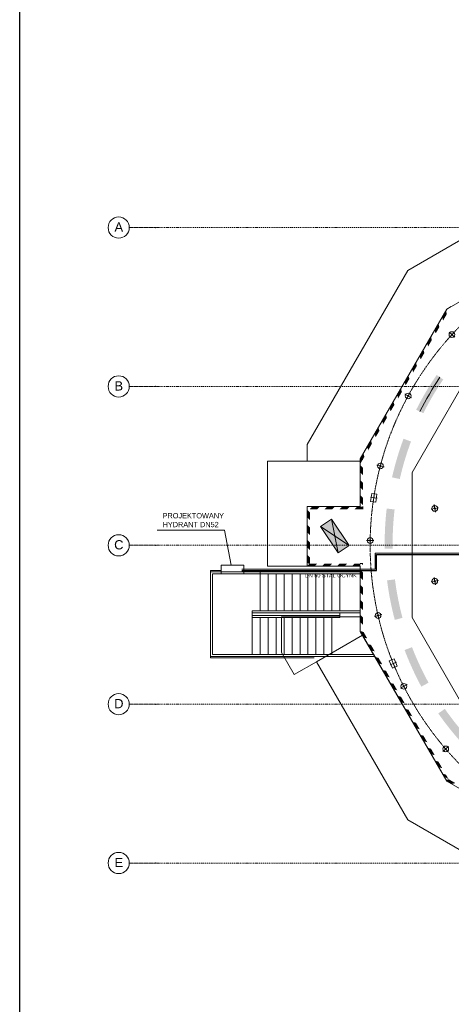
# Model space of a CAD drawing. Header units: centimetres. Extents: x -1589 to 108054, y -205274 to 31709.
# Tile 75 of 256: x -853 to 775, y -1362 to 2356. Entities that reach past the tile are written whole.
import ezdxf

# ---------------------------------------------------------------- set-up
doc = ezdxf.new("R2010")
doc.units = ezdxf.units.CM
doc.header["$LTSCALE"] = 0.01
doc.header["$MEASUREMENT"] = 0
doc.linetypes.add('Kropki i Kreski', pattern=[72, 36, -18, 0, -18])
for name, color, linetype in [('2_stropy.K_IR', 7, 'Continuous'), ('3_linie 2D .ISTN', 7, 'Continuous'), ('3_lądowisko.K_IR', 7, 'Continuous'), ('3_oświetlenie.K_IR', 7, 'Continuous'), ('3_wypełnienia.K_IR', 7, 'Continuous'), ('4_osie.ISTN', 7, 'Continuous'), ('5_opisy.K_IR', 7, 'Continuous'), ('_WOD-KAN', 7, 'Continuous')]:
    doc.layers.add(name, color=color, linetype=linetype)
doc.styles.add('GENERATED_STYLE_1', font='txt')
doc.linetypes.add('ZIGZAG', pattern='A,0.0001,-0.2,[131,ltypeshp.shx,S=0.2,R=0,X=-0.2,Y=0],-0.4,[131,ltypeshp.shx,S=0.2,R=180,X=0.2,Y=0],-0.2', length=0.8001)

msp = doc.modelspace()

# ---------------------------------------------------------------- hatches: boundary and pattern name
at = {"linetype": 'Continuous', "lineweight": 5}
for points in [[(322.84984, 469.90867), (281.28029, 442.12428), (335.40634, 406.13302)], [(322.84984, 469.90867), (335.40634, 406.13302), (389.53238, 370.14175)], [(281.28029, 442.12428), (347.96283, 342.35736), (335.40634, 406.13302)], [(335.40634, 406.13302), (347.96283, 342.35736), (389.53238, 370.14175)]]:
    msp.add_hatch(color=8, dxfattribs=at).paths.add_polyline_path(points)
at = {"layer": '3_lądowisko.K_IR', "linetype": 'Continuous', "lineweight": 5}
for points in [[(774.68143, 1273.05174), (771.5679, 1271.25428), (772.22595, 1268.79857)], [(740.28196, 1233.46853), (743.94243, 1219.80834), (758.08419, 1244.30345), (756.31588, 1250.90246), (747.36321, 1245.73404)], [(747.36321, 1245.73405), (756.31588, 1250.90246), (754.42373, 1257.96365)], [(726.1402, 1208.97342), (711.99845, 1184.47832), (715.65891, 1170.81811), (729.80066, 1195.31322)], [(697.85668, 1159.9832), (683.71492, 1135.48808), (687.37538, 1121.82789), (701.51715, 1146.323)], [(669.57316, 1110.99297), (655.4314, 1086.49786), (659.09186, 1072.83766), (673.23362, 1097.33277)], [(641.28964, 1062.00274), (627.14788, 1037.50763), (630.80834, 1023.84743), (644.9501, 1048.34255)], [(613.00612, 1013.01252), (598.86435, 988.5174), (602.52481, 974.8572), (616.66658, 999.35232)], [(642.47995, 883.17984), (669.37269, 869.88315, -0.0337813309), (744.29809, 997.27672), (719.60778, 1014.31814, 0.0338471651)], [(584.72259, 964.02228), (570.58083, 939.52717), (574.24129, 925.86698), (588.38305, 950.36209)], [(556.43907, 915.03206), (542.29731, 890.53695), (545.95777, 876.87675), (560.09953, 901.37186)], [(528.15555, 866.04183), (514.01379, 841.54671), (517.67425, 827.88652), (531.81601, 852.38163)], [(499.87202, 817.0516), (485.73026, 792.55649), (489.39073, 778.89629), (503.53249, 803.39141)], [(457.44675, 743.56626), (461.10721, 729.90607), (475.24897, 754.40118), (471.58851, 768.06138)], [(594.73266, 773.56987, 0.0338471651), (551.22947, 627.78432), (580.52286, 621.30985, -0.0337813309), (622.78379, 762.93243)], [(441.13401, 715.31079), (431.13401, 697.98967), (441.13401, 695.31026)], [(443.30498, 719.07115), (441.13401, 715.31079), (441.13401, 695.31026), (446.96544, 705.41096)], [(431.13401, 697.98967), (431.13401, 687.22139), (432.82368, 680.91584), (441.13401, 695.31026)], [(441.13401, 664.68037), (431.13401, 674.68038), (431.13401, 646.3961), (441.13401, 636.3961)], [(440.27548, 693.82318), (441.13401, 692.96464), (441.13401, 695.31026)], [(441.13401, 608.11183), (431.13401, 618.11183), (431.13401, 589.82756), (441.13401, 579.82756)], [(441.13401, 551.54329), (431.13401, 561.54329), (431.13401, 533.25902), (441.13401, 523.25902)], [(231.13398, 476.69047), (241.13397, 466.69048), (241.13397, 494.97475), (231.13398, 504.97474)], [(241.13398, 507.94281), (241.13398, 507.22844), (268.70387, 507.22826), (278.70394, 517.22819), (250.41967, 517.22838)], [(296.98815, 507.22808), (325.27242, 507.22789), (335.27248, 517.22782), (306.98821, 517.22801)], [(353.55669, 507.22771), (381.84096, 507.22752), (391.84103, 517.22746), (363.55675, 517.22764)], [(420.1253, 517.22727), (410.12523, 507.22734), (431.13401, 507.2272), (431.13401, 517.2272)], [(441.13401, 517.22714), (431.13401, 517.2272), (439.77176, 508.5894), (441.13401, 509.95163)], [(431.13401, 507.2272), (438.4095, 507.22716), (439.77176, 508.5894), (431.13401, 517.2272)], [(523.75072, 357.97245), (553.74234, 358.69649, -0.0337813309), (560.88274, 506.31747), (531.10102, 509.93274, 0.0338471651)], [(231.13397, 420.12193), (241.13397, 410.12193), (241.13397, 438.40621), (231.13398, 448.4062)], [(231.13397, 363.55339), (241.13397, 353.55339), (241.13397, 381.83766), (231.13397, 391.83766)], [(241.13397, 325.26912), (231.13397, 335.26912), (231.13397, 306.98485), (236.33745, 301.78137), (241.13397, 301.7813)], [(231.13397, 291.78144), (241.13397, 301.7813), (240.4205, 301.78131), (231.13397, 292.49505)], [(231.13411, 291.78144), (241.13397, 291.7813), (241.13397, 301.7813), (231.13411, 291.78158)], [(241.13397, 291.78131), (258.70463, 291.78106), (268.70477, 301.78092), (241.13397, 301.7813)], [(286.9889, 291.78067), (315.27317, 291.78028), (325.27331, 301.78014), (296.98904, 301.78053)], [(353.55758, 301.77974), (343.55744, 291.77988), (371.84172, 291.77949), (381.84185, 301.77935)], [(410.12612, 301.77896), (400.12598, 291.7791), (428.41025, 291.7787), (431.13401, 294.50238), (431.13401, 301.77866)], [(436.34027, 301.77859), (438.73716, 299.3817), (441.13401, 301.77853)], [(438.73716, 299.3817), (441.13401, 296.98485), (441.13401, 301.77853)], [(441.13401, 268.70058), (431.13401, 278.70058), (431.13401, 250.41631), (441.13401, 240.41631)], [(561.64065, 89.42473), (590.5875, 97.3052, -0.0337813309), (562.1924, 242.34539), (532.41089, 238.72837, 0.0338471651)], [(561.7343, 89.27508), (590.68115, 97.15554, -0.0337813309), (562.28605, 242.19574), (532.50454, 238.57872, 0.0338471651)], [(441.13401, 212.13203), (431.13401, 222.13203), (431.13401, 193.84776), (441.13401, 183.84776)], [(441.13401, 155.56349), (431.13401, 165.56349), (431.13401, 137.27922), (441.13401, 127.27922)], [(441.13401, 98.99495), (431.13401, 108.99495), (431.13401, 80.71068), (441.13401, 70.71068)], [(434.23201, 46.38333), (431.13401, 47.21345), (431.13401, 45.55323)], [(434.23201, 46.38333), (431.13401, 45.55323), (441.13401, 28.23261), (441.13401, 44.53393)], [(443.66031, 43.857), (441.13401, 44.53393), (441.13401, 28.23261), (444.14214, 23.02235), (457.80238, 19.36206)], [(458.2842, -1.47258), (472.42628, -25.96752), (486.08652, -29.62781), (471.94445, -5.13287)], [(662.69725, -162.25182), (688.91703, -147.67292, -0.0337813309), (626.63666, -13.64272), (598.58615, -24.28182, 0.0338471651)], [(661.72832, -162.69794), (688.04967, -148.30323, -0.0337813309), (626.71056, -13.83965), (598.58615, -24.28182, 0.0338471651)], [(486.56834, -50.46246), (500.7104, -74.95738), (514.37066, -78.61768), (500.22858, -54.12275)], [(528.51272, -103.11262), (514.85248, -99.45233), (528.99455, -123.94727), (542.65479, -127.60756)], [(556.79686, -152.1025), (543.13661, -148.44221), (557.27868, -172.93714), (570.93893, -176.59743)], [(585.081, -201.09237), (571.42075, -197.43207), (585.56282, -221.92701), (599.22306, -225.5873)], [(613.36513, -250.08223), (599.70489, -246.42194), (613.84696, -270.91688), (627.5072, -274.57717)], [(821.04747, -382.43069), (843.01639, -362.00062, -0.0337813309), (750.47025, -246.76976), (725.78094, -263.81263, 0.0338471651)], [(641.64927, -299.07211), (627.98903, -295.41182), (642.13109, -319.90675), (655.79133, -323.56704)], [(669.93341, -348.06198), (656.27316, -344.40169), (670.41523, -368.89663), (684.07547, -372.55692)], [(698.21754, -397.05186), (684.5573, -393.39157), (698.69936, -417.8865), (712.35961, -421.54679)], [(726.50168, -446.04173), (712.84144, -442.38144), (726.9835, -466.87638), (740.64374, -470.53667)], [(754.78581, -495.0316), (741.12557, -491.37131), (747.36286, -502.17468), (764.68249, -512.17326)], [(755.0195, -515.43646), (757.36208, -519.49395), (763.76233, -513.09346)], [(763.76233, -513.09346), (757.36208, -519.49395), (774.68171, -529.49253), (765.01928, -512.75661)], [(765.01928, -512.75661), (774.68171, -529.49252), (776.31473, -530.43526), (789.97483, -526.77447), (765.47938, -512.63331)]]:
    msp.add_hatch(color=8, dxfattribs=at).paths.add_polyline_path(points)

# ---------------------------------------------------------------- linework, layer by layer
msp.add_lwpolyline([(-853.44225, -2900.24343), (-853.44225, 69.75657), (-853.44225, 3039.75657), (8116.55775, 3039.75657)])
at = {"color": 1, "linetype": 'ZIGZAG', "lineweight": 15, "ltscale": 100, "flags": 128}
msp.add_lwpolyline([(-15.86587, 281.24768), (487.25058, 281.24768), (487.25058, 340.924), (1867.80076, 340.924), (1867.80076, -298.30906)], dxfattribs=at)
at = {"color": 5, "lineweight": 30}
msp.add_lwpolyline([(-15.86587, 276.24768), (492.25058, 276.24768), (492.25058, 335.924), (1862.80076, 335.924), (1862.80076, -302.08073)], dxfattribs=at)
at = {"layer": '2_stropy.K_IR', "color": 8, "linetype": 'Continuous', "lineweight": 5, "flags": 128}
for points in [[(431.13401, 689.18102), (231.13399, 689.18102), (231.134, 751.58233), (610.94179, 1409.47127), (945.48275, 1602.5633), (1045.46294, 1429.37496), (757.36208, 1263.05321), (431.13401, 697.98966)], [(1374.84359, -650.0185), (1922.42454, -650.0185), (2396.64361, -376.22796), (2648.82542, 60.56358), (2866.13403, 60.56358), (2866.13379, 682.16145), (2649.30905, 682.16145), (2396.64354, 1119.79091), (1922.27716, 1393.03157), (1374.99096, 1393.03157), (900.62447, 1119.79096), (626.83394, 645.57188), (626.834, 97.99089), (900.62447, -376.22802)], [(81.14413, 689.18102), (431.134, 689.18102), (431.13401, 517.22851), (231.13398, 517.2285), (231.13397, 291.78144), (81.14413, 291.78238)], [(439.42994, 31.18417), (757.36208, -519.49395), (1322.43402, -845.70855), (1974.83398, -845.70855), (2539.90597, -519.4703), (2866.13403, 45.55323), (2866.13402, 105.04721), (3066.13407, 157.55093), (3066.13406, -8.01942), (2686.32628, -665.90835), (2028.42282, -1045.71859), (1268.84522, -1045.71859), (610.93308, -665.90334), (266.23355, -68.81738)], [(134.14413, 101.1099), (431.13401, 101.10834), (431.13401, 45.55323), (439.42994, 31.18417), (266.23355, -68.81738), (182.19675, -117.33923), (134.14413, -34.11133)]]:
    msp.add_lwpolyline(points, close=True, dxfattribs=at)
for points in [[(1322.43402, -845.70855), (757.36208, -519.49395), (431.13401, 45.55323), (431.13401, 101.10834), (431.13401, 291.77867), (231.13397, 291.78144), (231.13398, 517.2285), (431.13401, 517.2272), (431.13401, 697.98967), (757.36208, 1263.05321), (1322.44564, 1589.27816)], [(900.62447, 1119.79096), (626.83394, 645.57188), (626.8259, 97.97699), (900.62447, -376.22802)]]:
    msp.add_lwpolyline(points, dxfattribs=at)
at = {"layer": '3_linie 2D .ISTN', "color": 8, "linetype": 'Continuous', "lineweight": 5}
for p, q in [((-133.36598, 271.14202), (-133.36598, 276.12991)), ((-133.36598, 276.12991), (-93.36587, 276.12991)), ((-8.36587, 276.12991), (431.13401, 276.12991)), ((-133.36598, -48.85798), (-133.36598, -53.34507)), ((-133.36598, -53.34507), (256.93219, -53.34507))]:
    msp.add_line(p, q, dxfattribs=at)
for points in [[(-133.36598, 271.14202), (-133.36598, -48.85798), (485.85913, -48.85798)], [(-133.36598, 271.14202), (431.16038, 271.14202)], [(430.94773, 263.64202), (-125.86598, 263.64202), (-125.86637, -41.35798), (481.18828, -41.35798)], [(-93.36587, 263.49202), (-93.36587, 295.99202), (-8.36587, 295.99202), (-8.36587, 263.49202)], [(54.13402, 263.34202), (54.13402, 123.64202)], [(84.13402, 263.34202), (84.13402, 123.64202)], [(114.13402, 263.34202), (114.13402, 123.64202)], [(144.18951, 263.34202), (144.18951, 123.64202)], [(174.13402, 263.34202), (174.13402, 123.64202)], [(204.13402, 263.34202), (204.13402, 123.64202)], [(234.13402, 263.34202), (234.13402, 123.64202)], [(264.13402, 263.34202), (264.13402, 123.64202)], [(294.13402, 263.34202), (294.13402, 123.64202)], [(324.13402, 263.34202), (324.13402, 123.64202)], [(354.13402, 263.34202), (354.13402, 123.64202)], [(24.13402, 98.34202), (24.13402, -41.35798)], [(354.13402, 106.14202), (25.41265, 106.14202)], [(54.13402, 98.34202), (54.13402, -41.35798)], [(84.13402, 98.34202), (84.13402, -41.35798)], [(114.13402, 98.34202), (114.13402, -41.35798)], [(144.13402, 98.34202), (144.13402, -41.35798)], [(174.13402, 98.34202), (174.13402, -41.35798)], [(204.13402, 98.34202), (204.13402, -41.35798)], [(234.13402, 98.34202), (234.13402, -41.35798)], [(264.13402, 98.34202), (264.13402, -41.35798)], [(294.13402, 98.34202), (294.13402, -41.35798)], [(324.13402, 98.34202), (324.13402, -41.35798)]]:
    msp.add_lwpolyline(points, dxfattribs=at)
msp.add_lwpolyline([(24.13402, 115.84202), (24.13402, 98.34202), (354.13402, 98.34202), (354.13402, 115.84202)], close=True, dxfattribs=at)
at = {"layer": '3_lądowisko.K_IR', "color": 8, "linetype": 'Continuous', "lineweight": 5}
for p, q in [((322.84984, 469.90867), (281.28029, 442.12428)), ((389.53238, 370.14175), (322.84984, 469.90867)), ((322.84984, 469.90867), (347.96283, 342.35736)), ((281.28029, 442.12428), (347.96283, 342.35736)), ((281.28029, 442.12428), (389.53238, 370.14175)), ((347.96283, 342.35736), (389.53238, 370.14175))]:
    msp.add_line(p, q, dxfattribs=at)
at = {"layer": '3_lądowisko.K_IR', "color": 8, "linetype": 'Continuous', "lineweight": 5, "flags": 128}
for points in [[(757.36208, 1263.05321), (774.68143, 1273.05174)], [(431.13401, 697.98967), (431.13401, 677.98914)], [(231.13398, 517.2285), (241.13398, 517.22844)], [(441.13401, 507.22714), (441.13401, 517.22714)], [(231.13397, 291.78144), (231.13397, 301.78144)], [(441.13401, 301.77853), (431.13401, 301.77867)], [(431.13401, 45.55323), (431.13401, 65.55333)], [(757.36208, -519.49395), (747.36286, -502.17468)]]:
    msp.add_lwpolyline(points, dxfattribs=at)
msp.add_lwpolyline([(731.95294, 1005.79743, 0.0253556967), (655.92632, 876.5315)], format="xyb", dxfattribs=at)
at = {"layer": '3_oświetlenie.K_IR', "color": 8, "linetype": 'Continuous', "lineweight": 5}
for p, q in [((787.8278, 1157.03767), (766.58104, 1176.4357)), ((786.90343, 1177.36006), (767.50541, 1156.11331)), ((624.76127, 928.19537), (599.48965, 941.94502)), ((624.77329, 928.21747), (599.50197, 941.96767)), ((619.00028, 947.70601), (605.25063, 922.43439)), ((619.01273, 947.72824), (605.26253, 922.45691)), ((521.20533, 667.00275), (493.37769, 674.30554)), ((510.94291, 684.56796), (503.64011, 656.74033)), ((474.55375, 566.73117), (470.32996, 537.03)), ((494.35453, 563.91531), (474.55375, 566.73117)), ((484.87652, 568.29336), (479.80797, 532.65195)), ((490.13074, 534.21414), (494.35453, 563.91531)), ((469.47174, 552.30296), (495.21275, 548.64235)), ((470.32996, 537.03), (490.13074, 534.21414)), ((715.09626, 496.31442), (709.80717, 524.59397)), ((726.59149, 513.09873), (698.31194, 507.80965)), ((483.15985, 388.59292), (454.39316, 389.0239)), ((468.99199, 403.19175), (468.56102, 374.42507)), ((726.7811, 238.34828), (698.50155, 233.05919)), ((715.28587, 221.56396), (709.99678, 249.84351)), ((495.59806, 119.95234), (502.06395, 91.91843)), ((512.84796, 109.16833), (484.81405, 102.70244)), ((559.54386, -58.13716), (541.03412, -65.71275)), ((541.03412, -65.71275), (552.39751, -93.47736)), ((543.93935, -80.7314), (568.00201, -70.88313)), ((549.15265, -59.1485), (562.78871, -92.46603)), ((570.90724, -85.90177), (559.54386, -58.13716)), ((552.39751, -93.47736), (570.90724, -85.90177)), ((589.21486, -148.68933), (602.20184, -174.36123)), ((608.5443, -155.03179), (582.8724, -168.01877)), ((764.6873, -388.65297), (742.86938, -407.40627)), ((744.40169, -387.12066), (763.15499, -408.93858))]:
    msp.add_line(p, q, dxfattribs=at)
at = {"layer": '3_oświetlenie.K_IR', "color": 8, "linetype": 'Kropki i Kreski', "lineweight": 5}
msp.add_circle((1648.63421, 371.13202), 1180, dxfattribs=at)
at = {"layer": '3_oświetlenie.K_IR', "color": 8, "linetype": 'Continuous', "lineweight": 5}
for centre, radius in [((777.20442, 1166.73668), 10.75), ((612.12546, 935.0702), 10.75), ((612.13763, 935.09257), 10.75), ((612.12546, 935.0702), 2.2975), ((612.13763, 935.09257), 2.2975), ((507.29151, 670.65415), 10.75), ((507.29151, 670.65415), 2.2975), ((712.45171, 510.45419), 10.75), ((712.45171, 510.45419), 2.2975), ((468.7765, 388.80841), 10.75), ((468.7765, 388.80841), 2.2975), ((712.64132, 235.70374), 10.75), ((712.64132, 235.70374), 2.2975), ((498.83101, 105.93538), 10.75), ((498.83101, 105.93538), 2.2975), ((595.70835, -161.52528), 10.75), ((595.70835, -161.52528), 2.2975), ((753.77834, -398.02962), 10.75), ((753.77834, -398.02962), 2.2975)]:
    msp.add_circle(centre, radius, dxfattribs=at)
at = {"layer": '3_wypełnienia.K_IR', "color": 8, "linetype": 'Continuous', "lineweight": 5, "flags": 128}
for points in [[(431.16038, 271.64202), (54.13402, 271.64202), (54.13402, 263.64202), (431.16038, 263.64202)], [(431.16038, 123.64202), (24.13402, 123.64202), (24.13402, 115.84202), (431.16038, 115.84202)]]:
    msp.add_lwpolyline(points, close=True, dxfattribs=at)
at = {"layer": '4_osie.ISTN', "color": 7, "linetype": 'Kropki i Kreski', "lineweight": 0}
for p, q in [((-339.90098, 1571.08805), (-439.90098, 1571.08805)), ((-339.90098, 971.08805), (-439.90098, 971.08805)), ((-339.90098, 371.08805), (-439.90098, 371.08805)), ((-339.90098, -228.91195), (-439.90098, -228.91195)), ((-339.90098, -828.91195), (-439.90098, -828.91195))]:
    msp.add_line(p, q, dxfattribs=at)
at = {"layer": '4_osie.ISTN', "color": 7, "linetype": 'Kropki i Kreski', "lineweight": 0, "ltscale": 10}
for p, q in [((3732.51489, 1571.08805), (-339.90098, 1571.08805)), ((3732.51489, 971.08805), (-339.90098, 971.08805)), ((3732.51489, 371.08805), (-339.90098, 371.08805)), ((3732.51489, -228.91195), (-339.90098, -228.91195)), ((3732.51489, -828.91195), (-339.90098, -828.91195))]:
    msp.add_line(p, q, dxfattribs=at)
at = {"layer": '4_osie.ISTN', "color": 7, "linetype": 'Continuous', "lineweight": 0}
for centre in [(-479.90098, 1571.08805), (-479.90098, 971.08805), (-479.90098, 371.08805), (-479.90098, -228.91195), (-479.90098, -828.91195)]:
    msp.add_circle(centre, 40, dxfattribs=at)
at = {"layer": '4_osie.ISTN', "color": 7, "linetype": 'Kropki i Kreski', "lineweight": 0}
for p in [(-339.90098, 1571.08805), (-339.90098, 1571.08805), (-339.90098, 971.08805), (-339.90098, 971.08805), (-339.90098, 371.08805), (-339.90098, 371.08805), (-339.90098, -228.91195), (-339.90098, -228.91195), (-339.90098, -828.91195), (-339.90098, -828.91195)]:
    msp.add_point(p, dxfattribs=at)
at = {"layer": '_WOD-KAN', "color": 7, "linetype": 'Continuous', "lineweight": 5, "flags": 128}
msp.add_lwpolyline([(-335.22536, 428.69198), (-80.5221, 428.68218), (-56.08218, 295.99202)], dxfattribs=at)

# ---------------------------------------------------------------- texts
at = {"layer": '4_osie.ISTN', "color": 7, "lineweight": 0, "char_height": 35, "attachment_point": 4, "style": 'GENERATED_STYLE_1'}
for s, insert in [('\\A1;{\\pql;\\pt0;\\fArial|b0|i0|c238|p38;A}', (-495.90103, 1573.0881)), ('\\A1;{\\pql;\\pt0;\\fArial|b0|i0|c238|p38;B}', (-495.90103, 973.0881)), ('\\A1;{\\pql;\\pt0;\\fArial|b0|i0|c238|p38;C}', (-497.18103, 372.8001)), ('\\A1;{\\pql;\\pt0;\\fArial|b0|i0|c238|p38;D}', (-497.18103, -226.9119)), ('\\A1;{\\pql;\\pt0;\\fArial|b0|i0|c238|p38;E}', (-495.90103, -826.9119))]:
    msp.add_mtext(s, dxfattribs=dict(at, insert=insert))
at = {"layer": '5_opisy.K_IR', "color": 7, "linetype": 'Continuous', "lineweight": 0, "insert": (0.06204, 430.40392), "char_height": 20, "attachment_point": 7, "rotation": 90, "style": 'GENERATED_STYLE_1'}
msp.add_mtext('\\A1;{\\pql;\\fArial|b0|i0|c238|p38; }', dxfattribs=at)
at = {"layer": '_WOD-KAN', "color": 7, "linetype": 'Continuous', "lineweight": 15, "attachment_point": 4, "rotation": 359.99896973, "style": 'GENERATED_STYLE_1'}
for s, insert, char_height in [('\\pxql;\\A1;PROJEKTOWANY \\PHYDRANT DN52', (-314.46622, 466.02718), 20), ('\\pxqc;\\A1;DN 50 STAL OCYNK', (222.36715, 257.18655), 15)]:
    msp.add_mtext(s, dxfattribs=dict(at, insert=insert, char_height=char_height))

doc.saveas('drawing.dxf')
